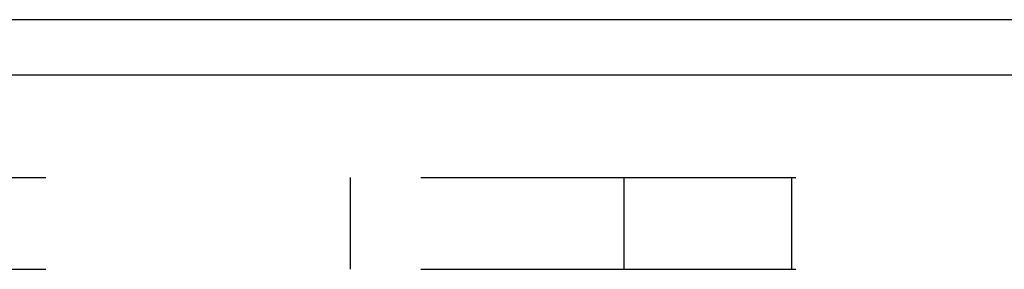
# Model space of a CAD drawing. Header units: inches. Extents: x 0 to 77.3, y 0 to 50.
# Tile 9 of 52: x 8.118 to 9.234, y 30.536 to 30.819. Entities that reach past the tile are written whole.
import ezdxf

# ---------------------------------------------------------------- set-up
doc = ezdxf.new("R2010")
doc.units = ezdxf.units.IN
doc.header["$LTSCALE"] = 4.25
doc.header["$MEASUREMENT"] = 0
doc.linetypes.add('HIDDEN', pattern=[0.2, 0.1, -0.1])
doc.layers.get('0').update_dxf_attribs({"linetype": 'CONTINUOUS'})
doc.layers.add('DEFAULT_2', color=8, linetype='HIDDEN')

msp = doc.modelspace()

# ---------------------------------------------------------------- linework, layer by layer
at = {"color": 3, "linetype": 'Continuous'}
for p, q in [((12.992787, 30.81936), (3.542787, 30.81936)), ((12.992787, 30.75636), (3.540787, 30.75636))]:
    msp.add_line(p, q, dxfattribs=at)
at = {"layer": 'DEFAULT_2', "color": 8, "linetype": 'HIDDEN'}
for p, q in [((6.022787, 30.64036), (10.272787, 30.64036)), ((8.492687, 30.64036), (8.492687, 30.53636)), ((8.802687, 30.64036), (8.802687, 30.53636)), ((8.992687, 30.64036), (8.992687, 30.53636)), ((6.022787, 30.53636), (10.272787, 30.53636))]:
    msp.add_line(p, q, dxfattribs=at)

doc.saveas('drawing.dxf')
